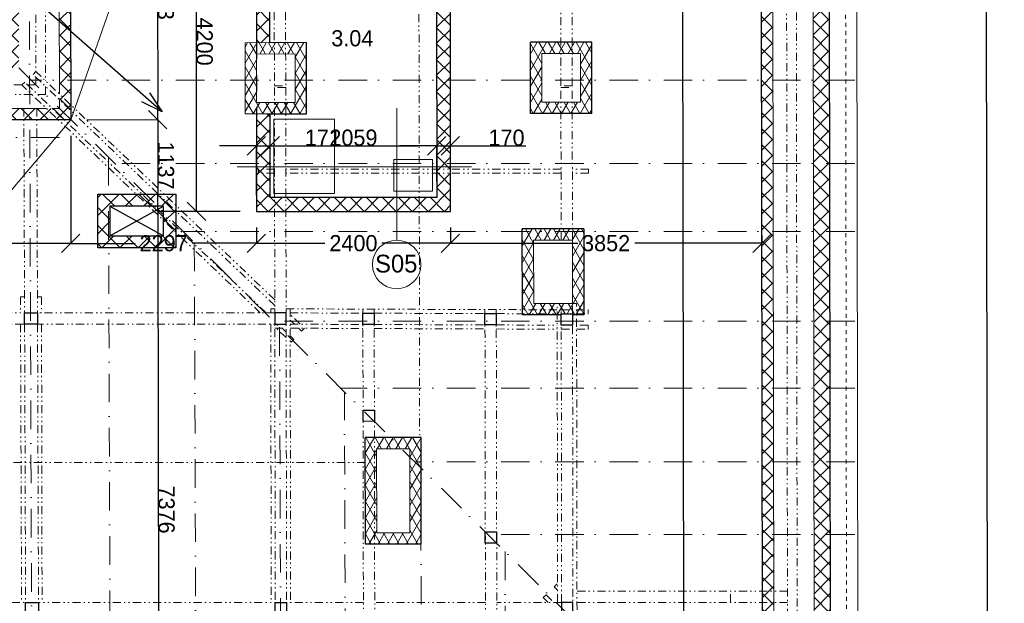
# Model space of a CAD drawing. Extents: x 25031 to 63966, y -28982 to 9473.
# Tile 6 of 12: x 50284 to 62464, y -23559 to -16338. Entities that reach past the tile are written whole.
import ezdxf

# ---------------------------------------------------------------- set-up
doc = ezdxf.new("R2010")
doc.units = 0
doc.header["$MEASUREMENT"] = 0
for name, pattern in [('phl_thick', [0]), ('Čerchovaná', [670.277762, 352.777767, -176.388884, 0, -141.111112]), ('Čerchovaná se dvěma tečkami S', [250, 100, -40, 15, -40, 15, -40]), ('čárkovaná M', [400, 200, -200]), ('čárkovaná S', [100, 50, -50])]:
    doc.linetypes.add(name, pattern=pattern)
for name, color, linetype, lineweight in [('2D VÝPLNĚ_Číslo_pera__4', 91, 'Continuous', 13), ('2D ČÁRY_Číslo_pera__1', 7, 'Continuous', 15), ('2D ČÁRY_Číslo_pera__2', 1, 'Continuous', 25), ('hřeben_Číslo_pera__1', 7, 'Continuous', 15), ('komín_Číslo_pera__1', 7, 'Continuous', 15), ('komín_Číslo_pera__2', 1, 'Continuous', 25), ('krokve_Číslo_pera__1', 7, 'Continuous', 15), ('POZNÁMKY.POPISKA_Číslo_pera__4', 91, 'Continuous', 13), ('POZNÁMKY.TEXT_Číslo_pera__4', 91, 'Continuous', 13), ('svislé konstrukce_Číslo_pera__2', 1, 'Continuous', 25), ('vodorovné konstrukce_Číslo_pera__1', 7, 'Continuous', 15), ('VZT_50 POPIS - OBECNE', 7, 'Continuous', 13), ('zdi_Číslo_pera__1', 7, 'Continuous', 15), ('zdi_Číslo_pera__2', 1, 'Continuous', 25)]:
    doc.layers.add(name, color=color, linetype=linetype, lineweight=lineweight)
for name, color, linetype, lineweight, true_color in [('2D ČÁRY_Číslo_pera__241', 9, 'Continuous', 13, 0x808080), ('blok I_pohled4_terén_Číslo_pera__241', 9, 'Continuous', 13, 0x808080), ('vodorovné konstrukce_Číslo_pera__241', 9, 'Continuous', 13, 0x808080)]:
    doc.layers.add(name, color=color, linetype=linetype, lineweight=lineweight, true_color=true_color)
doc.layers.add('KÓTY.ZÁKLADNÍ', color=7, linetype='Continuous')
doc.layers.add('vodorovné konstrukce', color=7, linetype='Continuous')
doc.styles.add('GENERATED_STYLE_2', font='txt')
doc.styles.add('GENERATED_STYLE_3', font='txt')
doc.styles.get("Standard").update_dxf_attribs({"font": 'txt', "bigfont": 'BIGFONT.SHX'})
doc.dimstyles.new('GENERATED_STYLE__1', dxfattribs={"dimtxt": 200, "dimasz": 228, "dimexe": 0.18, "dimexo": 200, "dimgap": 0.09, "dimtad": 1, "dimtih": 1, "dimtoh": 1, "dimdec": 0, "dimzin": 0, "dimdsep": 46, "dimtxsty": 'GENERATED_STYLE_2', "dimblk": 'ARROWHEAD_6', "dimblk1": 'ARROWHEAD_6', "dimblk2": 'ARROWHEAD_6', "dimcen": 0.09, "dimclrd": 256, "dimclre": 256, "dimclrt": 256, "dimazin": 0, "dimtfac": 1, "dimtdec": 4, "dimtmove": 0, "dimatfit": 3, "dimfxl": 0, "dimtolj": 1, "dimtzin": 0, "dimarcsym": 0})
doc.dimstyles.new('GENERATED_STYLE__2', dxfattribs={"dimtxt": 200, "dimasz": 228, "dimexe": 0.18, "dimexo": 200, "dimgap": 0.09, "dimtad": 1, "dimdec": 0, "dimzin": 0, "dimdsep": 46, "dimtxsty": 'GENERATED_STYLE_2', "dimblk": 'ARROWHEAD_6', "dimblk1": 'ARROWHEAD_6', "dimblk2": 'ARROWHEAD_6', "dimcen": 0.09, "dimclrd": 256, "dimclre": 256, "dimclrt": 256, "dimazin": 0, "dimtfac": 1, "dimtdec": 4, "dimtmove": 0, "dimatfit": 3, "dimfxl": 0, "dimtolj": 1, "dimtzin": 0, "dimarcsym": 0})
doc.dimstyles.new('GENERATED_STYLE__3', dxfattribs={"dimtxt": 0.18, "dimasz": 273.6, "dimexe": 0.18, "dimexo": 0.0625, "dimgap": 0.09, "dimtad": 0, "dimtih": 1, "dimtoh": 1, "dimdec": 4, "dimzin": 0, "dimdsep": 46, "dimtxsty": 'Standard', "dimcen": 0.09, "dimadec": 0, "dimazin": 0, "dimtfac": 1, "dimtdec": 4, "dimtmove": 0, "dimatfit": 3, "dimldrblk": 'ARROWHEAD_3', "dimfxl": 0, "dimtolj": 1, "dimtzin": 0, "dimarcsym": 0})
pattern_1 = [(45, (0, 0), (-98.99495, 98.99495), []), (135, (0, 0), (98.99495, 98.99495), [])]
pattern_2 = [(60, (0, 0), (-86.60254, 50), []), (120, (0, 0), (86.60254, 50), [])]

# ---------------------------------------------------------------- blocks, each defined once
blk = doc.blocks.new('LINE_10107', base_point=(54947, -17432))
at = {"layer": 'vodorovné konstrukce_Číslo_pera__241', "linetype": 'Continuous'}
blk.add_line((54947, -17432), (54947, -19066), dxfattribs=at)
blk.add_circle((54947, -19366), 300, dxfattribs=at)
blk = doc.blocks.new('ARROWHEAD_6')
at = {"linetype": 'Continuous'}
for p, q in [((0, 0), (-1, 0)), ((-0.5, -0.5), (0.5, 0.5))]:
    blk.add_line(p, q, dxfattribs=at)
blk = doc.blocks.new('*D1005')
at = {"layer": 'Defpoints', "color": 0, "linetype": 'Continuous', "transparency": 16777216}
for p in [(60268, 7418), (60316, -26928), (62256, -26925)]:
    blk.add_point(p, dxfattribs=at)
at = {"layer": 'KÓTY.ZÁKLADNÍ', "linetype": 'Continuous', "lineweight": -2, "transparency": 16777216}
for p, q in [((60468, 7418), (62208, 7421)), ((62208, 7193), (62255, -26697)), ((60516, -26927), (62256, -26925))]:
    blk.add_line(p, q, dxfattribs=at)
at = {"layer": 'KÓTY.ZÁKLADNÍ', "linetype": 'Continuous', "lineweight": -2, "transparency": 16777216, "xscale": 228, "yscale": 228, "zscale": 228}
for p, rotation in [((62208, 7421), 90.07983669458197), ((62256, -26925), 270.079836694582)]:
    blk.add_blockref('ARROWHEAD_6', p, dxfattribs=dict(at, rotation=rotation))
at = {"layer": 'KÓTY.ZÁKLADNÍ', "linetype": 'Continuous', "transparency": 16777216, "insert": (62332, -9752), "char_height": 200, "attachment_point": 5, "rotation": 270.0798, "style": 'GENERATED_STYLE_2'}
blk.add_mtext('\\A1;34346', dxfattribs=at)
blk = doc.blocks.new('*D1016')
at = {"layer": 'Defpoints', "color": 0, "linetype": 'Continuous', "transparency": 16777216}
for p in [(50915, -17575), (43777, -18771), (50915, -19105)]:
    blk.add_point(p, dxfattribs=at)
at = {"layer": 'KÓTY.ZÁKLADNÍ', "linetype": 'Continuous', "lineweight": -2, "transparency": 16777216}
for p, q in [((50915, -17775), (50915, -19105)), ((43777, -18971), (43777, -19106)), ((44005, -19106), (47017, -19105)), ((50687, -19105), (47675, -19105))]:
    blk.add_line(p, q, dxfattribs=at)
at = {"layer": 'KÓTY.ZÁKLADNÍ', "linetype": 'Continuous', "lineweight": -2, "transparency": 16777216, "xscale": 228, "yscale": 228, "zscale": 228}
for p, rotation in [((43777, -19106), 180.0078259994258), ((50915, -19105), 0.007825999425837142)]:
    blk.add_blockref('ARROWHEAD_6', p, dxfattribs=dict(at, rotation=rotation))
at = {"layer": 'KÓTY.ZÁKLADNÍ', "linetype": 'Continuous', "transparency": 16777216, "insert": (47346, -19105), "char_height": 200, "attachment_point": 5, "style": 'GENERATED_STYLE_2'}
blk.add_mtext('\\A1;7139', dxfattribs=at)
blk = doc.blocks.new('*D1017')
at = {"layer": 'Defpoints', "color": 0, "linetype": 'Continuous', "transparency": 16777216}
for p in [(50915, -17575), (53212, -18709), (53212, -19104)]:
    blk.add_point(p, dxfattribs=at)
at = {"layer": 'KÓTY.ZÁKLADNÍ', "linetype": 'Continuous', "lineweight": -2, "transparency": 16777216}
for p, q in [((50915, -17775), (50915, -19105)), ((53212, -18909), (53212, -19105)), ((51143, -19105), (51711, -19105)), ((52984, -19104), (52416, -19104))]:
    blk.add_line(p, q, dxfattribs=at)
at = {"layer": 'KÓTY.ZÁKLADNÍ', "linetype": 'Continuous', "lineweight": -2, "transparency": 16777216, "xscale": 228, "yscale": 228, "zscale": 228}
for p, rotation in [((50915, -19105), 180.0078259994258), ((53212, -19104), 0.007825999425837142)]:
    blk.add_blockref('ARROWHEAD_6', p, dxfattribs=dict(at, rotation=rotation))
at = {"layer": 'KÓTY.ZÁKLADNÍ', "linetype": 'Continuous', "transparency": 16777216, "insert": (52064, -19105), "char_height": 200, "attachment_point": 5, "style": 'GENERATED_STYLE_2'}
blk.add_mtext('\\A1;2297', dxfattribs=at)
blk = doc.blocks.new('*D1018')
at = {"layer": 'Defpoints', "color": 0, "linetype": 'Continuous', "transparency": 16777216}
for p in [(53212, -18709), (55612, -18709), (55612, -19104)]:
    blk.add_point(p, dxfattribs=at)
at = {"layer": 'KÓTY.ZÁKLADNÍ', "linetype": 'Continuous', "lineweight": -2, "transparency": 16777216}
for p, q in [((53212, -18909), (53212, -19105)), ((55612, -18909), (55612, -19104)), ((53440, -19104), (54060, -19104)), ((55384, -19104), (54765, -19104))]:
    blk.add_line(p, q, dxfattribs=at)
at = {"layer": 'KÓTY.ZÁKLADNÍ', "linetype": 'Continuous', "lineweight": -2, "transparency": 16777216, "xscale": 228, "yscale": 228, "zscale": 228}
for p, rotation in [((53212, -19104), 180.0078259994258), ((55612, -19104), 0.007825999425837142)]:
    blk.add_blockref('ARROWHEAD_6', p, dxfattribs=dict(at, rotation=rotation))
at = {"layer": 'KÓTY.ZÁKLADNÍ', "linetype": 'Continuous', "transparency": 16777216, "insert": (54412, -19104), "char_height": 200, "attachment_point": 5, "style": 'GENERATED_STYLE_2'}
blk.add_mtext('\\A1;2400', dxfattribs=at)
blk = doc.blocks.new('*D1019')
at = {"layer": 'Defpoints', "color": 0, "linetype": 'Continuous', "transparency": 16777216}
for p in [(55612, -18709), (59464, -18810), (59465, -19104)]:
    blk.add_point(p, dxfattribs=at)
at = {"layer": 'KÓTY.ZÁKLADNÍ', "linetype": 'Continuous', "lineweight": -2, "transparency": 16777216}
for p, q in [((55612, -18909), (55612, -19104)), ((55840, -19104), (57186, -19104)), ((59237, -19104), (57891, -19104)), ((59464, -19010), (59465, -19104))]:
    blk.add_line(p, q, dxfattribs=at)
at = {"layer": 'KÓTY.ZÁKLADNÍ', "linetype": 'Continuous', "lineweight": -2, "transparency": 16777216, "xscale": 228, "yscale": 228, "zscale": 228}
for p, rotation in [((55612, -19104), 180.0078259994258), ((59465, -19104), 0.007825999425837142)]:
    blk.add_blockref('ARROWHEAD_6', p, dxfattribs=dict(at, rotation=rotation))
at = {"layer": 'KÓTY.ZÁKLADNÍ', "linetype": 'Continuous', "transparency": 16777216, "insert": (57538, -19104), "char_height": 200, "attachment_point": 5, "style": 'GENERATED_STYLE_2'}
blk.add_mtext('\\A1;3852', dxfattribs=at)
blk = doc.blocks.new('*D1030')
at = {"layer": 'Defpoints', "color": 0, "linetype": 'Continuous', "transparency": 16777216}
for p in [(53210, -14509), (50915, -17575), (51991, -17574)]:
    blk.add_point(p, dxfattribs=at)
at = {"layer": 'KÓTY.ZÁKLADNÍ', "linetype": 'Continuous', "lineweight": -2, "transparency": 16777216}
for p, q in [((53010, -14509), (51986, -14511)), ((51987, -14739), (51991, -17346)), ((51115, -17575), (51992, -17574))]:
    blk.add_line(p, q, dxfattribs=at)
at = {"layer": 'KÓTY.ZÁKLADNÍ', "linetype": 'Continuous', "lineweight": -2, "transparency": 16777216, "xscale": 228, "yscale": 228, "zscale": 228}
for p, rotation in [((51986, -14511), 90.09565909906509), ((51991, -17574), 270.0956590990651)]:
    blk.add_blockref('ARROWHEAD_6', p, dxfattribs=dict(at, rotation=rotation))
at = {"layer": 'KÓTY.ZÁKLADNÍ', "linetype": 'Continuous', "transparency": 16777216, "insert": (52089, -16042), "char_height": 200, "attachment_point": 5, "rotation": 270.0957, "style": 'GENERATED_STYLE_2'}
blk.add_mtext('\\A1;3063', dxfattribs=at)
blk = doc.blocks.new('*D1031')
at = {"layer": 'Defpoints', "color": 0, "linetype": 'Continuous', "transparency": 16777216}
for p in [(50915, -17575), (51993, -18711), (53212, -18709)]:
    blk.add_point(p, dxfattribs=at)
at = {"layer": 'KÓTY.ZÁKLADNÍ', "linetype": 'Continuous', "lineweight": -2, "transparency": 16777216}
for p, q in [((51115, -17575), (51992, -17574)), ((51992, -17802), (51993, -18483)), ((53012, -18709), (51993, -18711))]:
    blk.add_line(p, q, dxfattribs=at)
at = {"layer": 'KÓTY.ZÁKLADNÍ', "linetype": 'Continuous', "lineweight": -2, "transparency": 16777216, "xscale": 228, "yscale": 228, "zscale": 228}
for p, rotation in [((51991, -17574), 90.09565909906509), ((51993, -18711), 270.0956590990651)]:
    blk.add_blockref('ARROWHEAD_6', p, dxfattribs=dict(at, rotation=rotation))
at = {"layer": 'KÓTY.ZÁKLADNÍ', "linetype": 'Continuous', "transparency": 16777216, "insert": (52092, -18142), "char_height": 200, "attachment_point": 5, "rotation": 270.0957, "style": 'GENERATED_STYLE_2'}
blk.add_mtext('\\A1;1137', dxfattribs=at)
blk = doc.blocks.new('*D1032')
at = {"layer": 'Defpoints', "color": 0, "linetype": 'Continuous', "transparency": 16777216}
for p in [(53212, -18709), (51715, -26088), (52006, -26087)]:
    blk.add_point(p, dxfattribs=at)
at = {"layer": 'KÓTY.ZÁKLADNÍ', "linetype": 'Continuous', "lineweight": -2, "transparency": 16777216}
for p, q in [((53012, -18709), (51993, -18711)), ((51994, -18939), (52005, -25859)), ((51915, -26087), (52006, -26087))]:
    blk.add_line(p, q, dxfattribs=at)
at = {"layer": 'KÓTY.ZÁKLADNÍ', "linetype": 'Continuous', "lineweight": -2, "transparency": 16777216, "xscale": 228, "yscale": 228, "zscale": 228}
for p, rotation in [((51993, -18711), 90.09565909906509), ((52006, -26087), 270.0956590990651)]:
    blk.add_blockref('ARROWHEAD_6', p, dxfattribs=dict(at, rotation=rotation))
at = {"layer": 'KÓTY.ZÁKLADNÍ', "linetype": 'Continuous', "transparency": 16777216, "insert": (52099, -22399), "char_height": 200, "attachment_point": 5, "rotation": 270.0957, "style": 'GENERATED_STYLE_2'}
blk.add_mtext('\\A1;7376', dxfattribs=at)
blk = doc.blocks.new('*D1042')
at = {"layer": 'Defpoints', "color": 0, "linetype": 'Continuous', "transparency": 16777216}
for p in [(58456, 6574), (59429, 6575), (59475, -26088)]:
    blk.add_point(p, dxfattribs=at)
at = {"layer": 'KÓTY.ZÁKLADNÍ', "linetype": 'Continuous', "lineweight": -2, "transparency": 16777216}
for p, q in [((59229, 6575), (58456, 6574)), ((58502, -25861), (58457, 6346)), ((59275, -26088), (58502, -26089))]:
    blk.add_line(p, q, dxfattribs=at)
at = {"layer": 'KÓTY.ZÁKLADNÍ', "linetype": 'Continuous', "lineweight": -2, "transparency": 16777216, "xscale": 228, "yscale": 228, "zscale": 228}
for p, rotation in [((58456, 6574), 90.079836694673), ((58502, -26089), 270.079836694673)]:
    blk.add_blockref('ARROWHEAD_6', p, dxfattribs=dict(at, rotation=rotation))
at = {"layer": 'KÓTY.ZÁKLADNÍ', "linetype": 'Continuous', "transparency": 16777216, "insert": (58579, -9757), "char_height": 200, "attachment_point": 5, "rotation": 270.0798, "style": 'GENERATED_STYLE_2'}
blk.add_mtext('\\A1;32663', dxfattribs=at)
blk = doc.blocks.new('*D1049')
at = {"layer": 'Defpoints', "color": 0, "linetype": 'Continuous', "transparency": 16777216}
for p in [(52469, -14509), (53210, -14509), (53212, -18709)]:
    blk.add_point(p, dxfattribs=at)
at = {"layer": 'KÓTY.ZÁKLADNÍ', "linetype": 'Continuous', "lineweight": -2, "transparency": 16777216}
for p, q in [((53010, -14509), (52469, -14509)), ((52471, -18481), (52469, -14737)), ((53012, -18709), (52471, -18709))]:
    blk.add_line(p, q, dxfattribs=at)
at = {"layer": 'KÓTY.ZÁKLADNÍ', "linetype": 'Continuous', "lineweight": -2, "transparency": 16777216, "xscale": 228, "yscale": 228, "zscale": 228}
for p, rotation in [((52469, -14509), 90.0253519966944), ((52471, -18709), 270.0253519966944)]:
    blk.add_blockref('ARROWHEAD_6', p, dxfattribs=dict(at, rotation=rotation))
at = {"layer": 'KÓTY.ZÁKLADNÍ', "linetype": 'Continuous', "transparency": 16777216, "insert": (52570, -16609), "char_height": 200, "attachment_point": 5, "rotation": 270.0254, "style": 'GENERATED_STYLE_2'}
blk.add_mtext('\\A1;4200', dxfattribs=at)
blk = doc.blocks.new('*D1052')
at = {"layer": 'Defpoints', "color": 0, "linetype": 'Continuous', "transparency": 16777216}
for p in [(53383, -17899), (53383, -18539), (53212, -18709)]:
    blk.add_point(p, dxfattribs=at)
at = {"layer": 'KÓTY.ZÁKLADNÍ', "linetype": 'Continuous', "lineweight": -2, "transparency": 16777216}
for p, q in [((52984, -17899), (52756, -17899)), ((53212, -18509), (53212, -17899)), ((53212, -17899), (53383, -17899)), ((53383, -18339), (53383, -17899)), ((53611, -17899), (54229, -17899))]:
    blk.add_line(p, q, dxfattribs=at)
at = {"layer": 'KÓTY.ZÁKLADNÍ', "linetype": 'Continuous', "lineweight": -2, "transparency": 16777216, "xscale": 228, "yscale": 228, "zscale": 228}
blk.add_blockref('ARROWHEAD_6', (53212, -17899), dxfattribs=at)
at = {"layer": 'KÓTY.ZÁKLADNÍ', "linetype": 'Continuous', "lineweight": -2, "transparency": 16777216, "xscale": 228, "yscale": 228, "zscale": 228, "rotation": 180}
blk.add_blockref('ARROWHEAD_6', (53383, -17899), dxfattribs=at)
at = {"layer": 'KÓTY.ZÁKLADNÍ', "linetype": 'Continuous', "transparency": 16777216, "insert": (54034, -17799), "char_height": 200, "attachment_point": 5, "style": 'GENERATED_STYLE_2'}
blk.add_mtext('\\A1;171', dxfattribs=at)
blk = doc.blocks.new('*D1053')
at = {"layer": 'Defpoints', "color": 0, "linetype": 'Continuous', "transparency": 16777216}
for p in [(55442, -17899), (53383, -18539), (55442, -18539)]:
    blk.add_point(p, dxfattribs=at)
at = {"layer": 'KÓTY.ZÁKLADNÍ', "linetype": 'Continuous', "lineweight": -2, "transparency": 16777216}
for p, q in [((53383, -18339), (53383, -17899)), ((53611, -17899), (55214, -17899)), ((55442, -18339), (55442, -17899))]:
    blk.add_line(p, q, dxfattribs=at)
at = {"layer": 'KÓTY.ZÁKLADNÍ', "linetype": 'Continuous', "lineweight": -2, "transparency": 16777216, "xscale": 228, "yscale": 228, "zscale": 228, "rotation": 180}
blk.add_blockref('ARROWHEAD_6', (53383, -17899), dxfattribs=at)
at = {"layer": 'KÓTY.ZÁKLADNÍ', "linetype": 'Continuous', "lineweight": -2, "transparency": 16777216, "xscale": 228, "yscale": 228, "zscale": 228}
blk.add_blockref('ARROWHEAD_6', (55442, -17899), dxfattribs=at)
at = {"layer": 'KÓTY.ZÁKLADNÍ', "linetype": 'Continuous', "transparency": 16777216, "insert": (54412, -17799), "char_height": 200, "attachment_point": 5, "style": 'GENERATED_STYLE_2'}
blk.add_mtext('\\A1;2059', dxfattribs=at)
blk = doc.blocks.new('*D1054')
at = {"layer": 'Defpoints', "color": 0, "linetype": 'Continuous', "transparency": 16777216}
for p in [(55612, -17899), (55442, -18539), (55612, -18709)]:
    blk.add_point(p, dxfattribs=at)
at = {"layer": 'KÓTY.ZÁKLADNÍ', "linetype": 'Continuous', "lineweight": -2, "transparency": 16777216}
for p, q in [((55214, -17899), (54986, -17899)), ((55442, -18339), (55442, -17899)), ((55442, -17899), (55612, -17899)), ((55612, -18509), (55612, -17899)), ((55840, -17899), (56544, -17899))]:
    blk.add_line(p, q, dxfattribs=at)
at = {"layer": 'KÓTY.ZÁKLADNÍ', "linetype": 'Continuous', "lineweight": -2, "transparency": 16777216, "xscale": 228, "yscale": 228, "zscale": 228}
blk.add_blockref('ARROWHEAD_6', (55442, -17899), dxfattribs=at)
at = {"layer": 'KÓTY.ZÁKLADNÍ', "linetype": 'Continuous', "lineweight": -2, "transparency": 16777216, "xscale": 228, "yscale": 228, "zscale": 228, "rotation": 180}
blk.add_blockref('ARROWHEAD_6', (55612, -17899), dxfattribs=at)
at = {"layer": 'KÓTY.ZÁKLADNÍ', "linetype": 'Continuous', "transparency": 16777216, "insert": (56306, -17799), "char_height": 200, "attachment_point": 5, "style": 'GENERATED_STYLE_2'}
blk.add_mtext('\\A1;170', dxfattribs=at)
blk = doc.blocks.new('ARROWHEAD_3')
at = {"linetype": 'Continuous'}
blk.add_line((0, 0), (-1, 0), dxfattribs=at)
at = {"linetype": 'Continuous', "flags": 128}
blk.add_lwpolyline([(-1, 0.2679), (0, 0), (-1, -0.2679)], dxfattribs=at)

msp = doc.modelspace()

# ---------------------------------------------------------------- hatches: boundary and pattern name
at = {"layer": '2D VÝPLNĚ_Číslo_pera__4', "linetype": 'Continuous'}
h = msp.add_hatch(dxfattribs=at)
h.set_pattern_fill('TEPELNA_IZOLACE_EPS', color=256, style=0, pattern_type=2)
h.set_pattern_definition(pattern_1)
h.paths.add_polyline_path([(50073.7, -16735.5), (27085.4, -16738.6), (27121.6, -26927.5), (60315.8, -26927.5), (60267.9, 7418.2), (50033.4, 7381.4)], flags=0)
h.paths.add_polyline_path([(27320.9, -26727.5), (27286.1, -16938.6), (50274, -16935.4), (50233.7, 7182.2), (60068.2, 7217.5), (60115.5, -26727.5)], flags=0)
h = msp.add_hatch(dxfattribs=at)
h.set_pattern_fill('TEPELNA_IZOLACE_EPS', color=256, style=0, pattern_type=2)
h.set_pattern_definition(pattern_1)
h.paths.add_polyline_path([(43739.2, -26087.5), (43739.2, -26227.5), (59614.8, -26227.5), (59568.9, 6715.7), (50734.6, 6683.9), (50745, 413.9), (55395, 430.6), (55395.8, -79.4), (55595.9, -79), (55594.7, 631.4), (50884.7, 614.4), (50874.8, 6544.5), (59429.1, 6575.2), (59474.6, -26087.5)], flags=0)
h = msp.add_hatch(dxfattribs=at)
h.set_pattern_fill('TEPELNA_IZOLACE_EPS', color=256, style=0, pattern_type=2)
h.set_pattern_definition(pattern_1)
h.paths.add_polyline_path([(43603.2, -17436.4), (43782.5, -17436.4), (43782.5, -17576.3), (50915.1, -17575.4), (50890.4, -2785.6), (55600.4, -2768.6), (55597.4, -939), (55397.4, -939.4), (55400, -2569.4), (50750.1, -2586.1), (50774.8, -17435.4)], flags=0)
h = msp.add_hatch(dxfattribs=at)
h.set_pattern_fill('TEPELNA_IZOLACE_EPS', color=256, style=0, pattern_type=2)
h.set_pattern_definition(pattern_1)
h.paths.add_polyline_path([(55610.2, -14509), (53210.2, -14509), (53211.1, -16622.6), (53379.5, -16622.6), (53376.3, -14679), (55440.3, -14679), (55440.5, -15109.1), (55610.5, -15109)], flags=0)
h = msp.add_hatch(dxfattribs=at)
h.set_pattern_fill('TEPELNA_IZOLACE_EPS', color=256, style=0, pattern_type=2)
h.set_pattern_definition(pattern_1)
h.paths.add_polyline_path([(53381, -17502.4), (53211.5, -17502.4), (53212, -18709), (55612, -18709), (55610.9, -16109.1), (55440.9, -16109.1), (55442, -18539), (53382.7, -18539)], flags=0)
h = msp.add_hatch(dxfattribs=at)
h.set_pattern_fill('TEPELNA_IZOLACE_MINERÁL', color=256, style=0, pattern_type=2)
h.set_pattern_definition(pattern_2)
h.paths.add_polyline_path([(53071.4, -16622.6), (53072.6, -17502.6), (53832.6, -17501.6), (53831.4, -16621.6)], flags=0)
h.paths.add_polyline_path([(53692.4, -17361.8), (53212.4, -17362.4), (53211.2, -16762.6), (53691.6, -16761.8)], flags=0)
h = msp.add_hatch(dxfattribs=at)
h.set_pattern_fill('TEPELNA_IZOLACE_MINERÁL', color=256, style=0, pattern_type=2)
h.set_pattern_definition(pattern_2)
h.paths.add_polyline_path([(56602.6, -16617.5), (56602.6, -17497.5), (57361.4, -17497.5), (57361.4, -16617.5)], flags=0)
h.paths.add_polyline_path([(57221.6, -17357.5), (56742.4, -17357.5), (56742.4, -16757.5), (57221.6, -16757.5)], flags=0)
h = msp.add_hatch(dxfattribs=at)
h.set_pattern_fill('TEPELNA_IZOLACE_MINERÁL', color=256, style=0, pattern_type=2)
h.set_pattern_definition(pattern_2)
h.paths.add_polyline_path([(57261, -18927.5), (56501, -18927.5), (56502.5, -19987.5), (56982.5, -19987.5), (56982.5, -19977.5), (57122.5, -19977.5), (57122.5, -19987.5), (57262.5, -19987.5)], flags=0)
h.paths.add_polyline_path([(56641.2, -19067.5), (57121.2, -19067.5), (57122.3, -19847.5), (56642.3, -19847.5)], flags=0)
h = msp.add_hatch(dxfattribs=at)
h.set_pattern_fill('TEPELNA_IZOLACE_MINERÁL', color=256, style=0, pattern_type=2)
h.set_pattern_definition(pattern_2)
h.paths.add_polyline_path([(54558.2, -21506.8), (54560.1, -22827.5), (55250.1, -22827.5), (55248.2, -21506.8)], flags=0)
h.paths.add_polyline_path([(54699.9, -22687.5), (54698.4, -21646.8), (55108.4, -21646.8), (55109.9, -22687.5)], flags=0)
at = {"layer": 'VZT_50 POPIS - OBECNE', "linetype": 'phl_thick'}
h = msp.add_hatch(dxfattribs=at)
h.set_pattern_fill('ANSI37', color=256, scale=50)
h.set_pattern_definition([(45, (0, -200000), (-112.2532, 112.2532), []), (135, (0, -200000), (-112.2532, -112.2532), [])])
h.paths.add_polyline_path([(51399.5, -19010.7), (52064.5, -19010.7), (52064.5, -18645.7), (51399.5, -18645.7)], flags=16)
h.paths.add_polyline_path([(51249.5, -18495.7), (52214.5, -18495.7), (52214.5, -19160.7), (51249.5, -19160.7)])

# ---------------------------------------------------------------- linework, layer by layer
at = {"layer": '2D ČÁRY_Číslo_pera__1', "linetype": 'Continuous'}
for p, q in [((55610.2, -14509), (55611.8, -18159)), ((55440.3, -14679), (55441.7, -17989)), ((55871.8, -18159), (52971.8, -18159))]:
    msp.add_line(p, q, dxfattribs=at)
at = {"layer": '2D ČÁRY_Číslo_pera__2', "linetype": 'čárkovaná M'}
msp.add_line((53211.1, -16622.6), (53211.5, -17502.4), dxfattribs=at)
at = {"layer": '2D ČÁRY_Číslo_pera__2', "linetype": 'Continuous', "flags": 128}
for points in [[(55610.2, -14509), (53210.2, -14509), (53211.1, -16622.6)], [(53379.5, -16622.6), (53376.3, -14679)], [(53211.5, -17502.4), (53212, -18709), (55612, -18709), (55610.9, -16109.1), (55440.9, -16109.1), (55442, -18539), (53382.7, -18539), (53381, -17502.2)], [(53381, -17502.4), (53832.6, -17501.6), (53831.4, -16621.6), (53379.5, -16622.6)], [(51399.5, -19010.7), (52064.5, -18645.7)], [(51399.5, -18645.7), (52064.5, -19010.7)]]:
    msp.add_lwpolyline(points, dxfattribs=at)
for points in [[(51249.5, -18495.7), (52214.5, -18495.7), (52214.5, -19160.7), (51249.5, -19160.7)], [(51399.5, -19010.7), (52064.5, -19010.7), (52064.5, -18645.7), (51399.5, -18645.7)]]:
    msp.add_lwpolyline(points, close=True, dxfattribs=at)
at = {"layer": '2D ČÁRY_Číslo_pera__241', "linetype": 'Continuous', "flags": 128}
for points in [[(53426.2, -18489), (54176.2, -18489), (54176.2, -17569), (53426.2, -17569)], [(54912, -18458.5), (55392, -18458.5), (55392, -18068.5), (54912, -18068.5)]]:
    msp.add_lwpolyline(points, close=True, dxfattribs=at)
at = {"layer": 'blok I_pohled4_terén_Číslo_pera__241', "linetype": 'Continuous'}
for p, q in [((50915.1, -17575.4), (54135.9, -8439.2)), ((48169, -20832.8), (50915.1, -17575.4))]:
    msp.add_line(p, q, dxfattribs=at)
at = {"layer": 'hřeben_Číslo_pera__1', "linetype": 'Čerchovaná se dvěma tečkami S'}
for p, q in [((55219, -14019.7), (55231.5, -21506.8)), ((54558.7, -21815.4), (48952.8, -21817.8)), ((55232, -21807.5), (55232, -21815.2))]:
    msp.add_line(p, q, dxfattribs=at)
at = {"layer": 'komín_Číslo_pera__1', "linetype": 'Continuous'}
for p, q in [((57121.2, -19067.5), (56641.2, -19067.5)), ((56642.3, -19847.5), (56641.2, -19067.5)), ((57121.2, -19067.5), (57122.3, -19847.5)), ((57122.3, -19847.5), (56642.3, -19847.5)), ((55108.4, -21646.8), (54698.4, -21646.8)), ((54699.9, -22687.5), (54698.4, -21646.8)), ((55109.9, -22687.5), (55108.4, -21646.8)), ((55109.9, -22687.5), (54699.9, -22687.5))]:
    msp.add_line(p, q, dxfattribs=at)
at = {"layer": 'komín_Číslo_pera__2', "linetype": 'Continuous'}
for p, q in [((56502.5, -19987.5), (56501, -18927.5)), ((57261, -18927.5), (56501, -18927.5)), ((57261, -18927.5), (57262.5, -19987.5)), ((56982.5, -19987.5), (56502.5, -19987.5)), ((57262.5, -19987.5), (57122.5, -19987.5)), ((55248.2, -21506.8), (54558.2, -21506.8)), ((54560.1, -22827.5), (54558.2, -21506.8)), ((55250.1, -22827.5), (55248.2, -21506.8)), ((55250.1, -22827.5), (54560.1, -22827.5))]:
    msp.add_line(p, q, dxfattribs=at)
at = {"layer": 'krokve_Číslo_pera__1', "linetype": 'Čerchovaná'}
for p, q in [((60502.2, -27111.4), (49695.6, -16360.7)), ((50404.2, -16358.2), (50442.5, -27147.2)), ((60614.1, -17087.5), (50406.8, -17087.5)), ((50774.9, -17795.4), (26789.2, -17798.6)), ((51380.2, -18036.6), (51412.5, -27143.7)), ((60614.1, -18117.5), (51461.5, -18117.5)), ((60614.1, -18957.5), (52305.9, -18957.5)), ((52443.9, -19094.8), (52472.5, -27139.9)), ((60614.1, -20067.5), (53421.7, -20067.5)), ((53497.9, -20143.4), (53522.8, -27136.2)), ((60614.1, -20897.5), (54256, -20897.5)), ((54300.5, -20941.8), (54322.5, -27133.4)), ((60614.1, -21807.5), (55170.7, -21807.5)), ((55243.8, -21880.2), (55262.5, -27130)), ((60614.1, -22707.5), (56075.4, -22707.5)), ((56287.5, -22918.5), (56302.5, -27126.3))]:
    msp.add_line(p, q, dxfattribs=at)
at = {"layer": 'svislé konstrukce_Číslo_pera__2', "linetype": 'Continuous', "flags": 128}
for points in [[(50343.8, -19965.4), (50503.8, -19965.4), (50503.9, -20105.4), (50343.9, -20105.4)], [(53439.1, -19965), (53439.3, -20105), (53579.3, -20104.8), (53579.1, -19964.8)], [(54529.1, -19968.9), (54669.1, -19969.3), (54668.6, -20109), (54528.6, -20108.5)], [(56039.1, -19974.2), (56179.1, -19974.7), (56178.6, -20114.3), (56038.6, -20113.8)], [(56982.5, -19977.5), (57122.5, -19977.5), (57122.5, -20117.5), (56982.5, -20117.5)], [(54531.1, -21167), (54671.1, -21167.6), (54670.6, -21307.6), (54530.6, -21307)], [(56043.6, -22675.5), (56183.6, -22676), (56183.1, -22816), (56043.1, -22815.5)], [(50356.6, -23547.5), (50516.6, -23547.5), (50516.6, -23687.5), (50356.6, -23687.5)], [(53585.1, -23547.5), (53585.3, -23687.5), (53445.3, -23687.7), (53445.1, -23547.7)], [(56987.5, -23547.5), (56987.7, -23687.5), (57127.7, -23687.3), (57127.5, -23547.3)]]:
    msp.add_lwpolyline(points, close=True, dxfattribs=at)
at = {"layer": 'vodorovné konstrukce_Číslo_pera__1', "linetype": 'Čerchovaná se dvěma tečkami S'}
for p, q in [((50444.1, 6972.9), (50484.1, -16979.1)), ((59905, -26348.4), (59858.5, 7006.7)), ((50564.3, 6853.3), (50604.3, -17094)), ((59784.8, -26226), (59738.7, 6886.3)), ((53397.8, 4756.9), (53434.4, -17157.5)), ((53537.8, 4757.4), (53574.4, -17157.5)), ((56978.6, -17157.5), (56948, 4769.5)), ((57118.6, -17157.5), (57088, 4770)), ((50449.5, -17015.2), (50484.1, -16979.1)), ((53438.9, -19873.9), (50449.5, -17015.2)), ((53438.8, -19804.6), (50484.1, -16979.1)), ((50484.2, -17048.4), (50484.4, -17145.4)), ((50310.8, -17145.4), (27496.9, -17148.6)), ((50345.3, -17109.3), (50310.8, -17145.4)), ((53259.3, -19965), (50310.8, -17145.4)), ((53331.7, -19965), (50345.3, -17109.3)), ((50484.4, -17145.4), (50383.1, -17145.4)), ((50604.4, -17163.3), (50604.6, -17265.4)), ((53434.4, -17157.5), (53574.4, -17157.5)), ((57118.6, -17157.5), (56978.6, -17157.5)), ((50436.2, -17265.4), (27617.3, -17268.5)), ((50604.6, -17265.4), (50508.6, -17265.4)), ((53434.4, -17177.5), (53439.1, -19965)), ((53574.4, -17177.5), (53434.4, -17177.5)), ((53574.4, -17177.5), (53579, -19915.5)), ((56981.2, -19067.5), (56978.6, -17177.5)), ((56978.6, -17177.5), (57118.6, -17177.5)), ((57121.2, -19067.5), (57118.6, -17177.5)), ((50334.8, -17436), (50343.8, -19965.4)), ((50494.8, -17435.4), (50503.8, -19965.4)), ((53236.1, -18187.5), (53236.2, -18237.5)), ((53436.1, -18187.5), (53236.1, -18187.5)), ((53436.2, -18237.5), (53236.2, -18237.5)), ((56980, -18187.5), (53576.1, -18187.5)), ((56980.1, -18237.5), (53576.2, -18237.5)), ((57320, -18187.5), (57120, -18187.5)), ((57320.1, -18237.5), (57120.1, -18237.5)), ((57320, -18187.5), (57320.1, -18237.5)), ((57121.2, -19067.5), (56981.2, -19067.5)), ((50293.1, -19767), (50343.5, -19766.9)), ((50293.1, -19767), (50293.8, -19965.4)), ((50503.1, -19766.1), (50553.5, -19766)), ((50553.5, -19766), (50553.8, -19965.4)), ((56982.3, -19847.5), (56932.3, -19847.6)), ((56937.5, -23547.5), (56932.3, -19847.6)), ((56987.5, -23547.5), (56982.3, -19847.5)), ((57172.3, -19847.4), (57122.3, -19847.5)), ((57131.2, -26227.5), (57122.3, -19847.5)), ((57178, -23887.4), (57172.3, -19847.4)), ((53439.1, -19965), (49890.2, -19965.5)), ((53389, -19914.8), (53389.1, -19965)), ((53389.3, -19914.8), (53389.1, -19965)), ((53389.3, -19914.8), (53439, -19915)), ((53439, -19915), (53445.1, -23547.5)), ((53579, -19915.5), (53585.1, -23547.5)), ((53579, -19915.5), (56932.4, -19927.3)), ((53629, -19915.7), (53635.1, -23547.5)), ((53629.1, -19965.7), (54529.1, -19968.9)), ((54529, -19918.9), (54535.3, -23687.5)), ((54669, -19919.3), (54675.3, -23687.5)), ((54669.1, -19969.3), (56039.1, -19974.2)), ((56039, -19924.2), (56045.3, -23685)), ((56179, -19924.7), (56185.3, -23685)), ((56179.1, -19974.7), (56932.5, -19977.3)), ((56982.4, -19927.5), (57122.4, -19928)), ((57172.4, -19928.2), (57314.1, -19928.7)), ((57314.1, -19928.7), (57313.9, -19978.7)), ((53753.6, -20105.6), (53629.1, -19986.6)), ((53681, -20105.4), (53629.2, -20055.9)), ((57122.5, -19977.5), (56982.5, -19977.5)), ((57172.5, -19978.2), (57313.9, -19978.7)), ((53579.3, -20105), (49890.7, -20105.5)), ((50294.3, -20105.4), (50306.6, -23547.5)), ((50344.3, -20105.4), (50356.6, -23547.5)), ((50504.3, -20105.4), (50516.6, -23547.5)), ((50554.1, -20105.4), (50560.2, -23547.5)), ((53389.3, -20105), (53395.1, -23547.5)), ((53439.4, -20154.5), (53579.4, -20155)), ((53579.6, -20271.3), (53457.5, -20154.5)), ((53579.5, -20202), (53530.1, -20154.8)), ((53629.3, -20105.2), (54529.3, -20108.5)), ((53629.4, -20155.2), (54529.4, -20158.5)), ((53771.5, -20192), (53733.5, -20155.6)), ((53771.5, -20192), (53806.1, -20155.8)), ((54669.3, -20109), (56039.3, -20114)), ((54669.4, -20159), (56039.4, -20164)), ((56179.3, -20114.5), (56932.7, -20117.3)), ((56179.4, -20164.5), (56932.8, -20167.3)), ((57122.7, -20117.5), (56982.7, -20117.5)), ((56982.8, -20167.5), (57122.8, -20168)), ((57313.9, -20117.5), (57172.7, -20117.5)), ((57172.8, -20168.2), (57313.8, -20168.7)), ((57313.9, -20117.5), (57313.8, -20168.7)), ((53674.8, -20293.1), (53629.6, -20249.9)), ((53640.2, -20329.3), (53629.7, -20319.2)), ((53640.2, -20329.3), (53674.8, -20293.1)), ((56896.3, -23354.7), (56932, -23319.7)), ((56896.3, -23354.7), (56937.3, -23396.4)), ((56760.7, -23487.8), (56796.4, -23452.8)), ((56760.7, -23487.8), (56819.3, -23547.5)), ((56796.4, -23452.8), (56889.4, -23547.5)), ((59780.9, -23407.5), (57177.5, -23407.5)), ((59077.5, -23544.6), (59077.3, -23407.5)), ((54535.1, -23547.5), (49903, -23547.5)), ((56045.1, -23547.5), (54675.1, -23547.5)), ((56987.5, -23547.5), (56185.1, -23547.5)), ((59781.1, -23547.5), (57177.5, -23547.5))]:
    msp.add_line(p, q, dxfattribs=at)
at = {"layer": 'zdi_Číslo_pera__1', "linetype": 'Continuous'}
for p, q in [((60656.3, -27267.5), (60607.4, 7759.4)), ((60115.5, -26727.5), (60068.2, 7217.5)), ((59614.6, -26052.5), (59568.9, 6715.7)), ((50750.1, -2586.1), (50774.5, -17256.9)), ((53831.4, -16621.6), (53071.4, -16622.6)), ((53072.6, -17502.6), (53071.4, -16622.6)), ((53832.6, -17501.6), (53831.4, -16621.6)), ((53691.6, -16761.8), (53211.6, -16762.4)), ((53212.4, -17362.4), (53211.6, -16762.4)), ((53692.4, -17361.8), (53691.6, -16761.8)), ((56742.4, -17357.5), (56741.6, -16757.5)), ((57221.6, -16757.5), (56741.6, -16757.5)), ((57222.4, -17357.5), (57221.6, -16757.5)), ((50774.7, -17326.2), (50774.8, -17435.4)), ((53692.4, -17361.8), (53212.4, -17362.4)), ((57222.4, -17357.5), (56742.4, -17357.5)), ((50614, -17435.4), (27787.9, -17438.5)), ((50774.8, -17435.4), (50686.3, -17435.4)), ((53832.6, -17501.6), (53072.6, -17502.6))]:
    msp.add_line(p, q, dxfattribs=at)
at = {"layer": 'zdi_Číslo_pera__1', "linetype": 'čárkovaná S'}
msp.add_line((60516.1, -27127.5), (60467.6, 7618.9), dxfattribs=at)
at = {"layer": 'zdi_Číslo_pera__2', "linetype": 'Continuous'}
for p, q in [((60315.8, -26927.5), (60267.9, 7418.2)), ((59474.6, -26087.5), (59429.1, 6575.2)), ((50890.4, -2785.6), (50915.1, -17575.4)), ((56602.6, -17497.5), (56601.4, -16617.5)), ((57361.4, -16617.5), (56601.4, -16617.5)), ((57362.6, -17497.5), (57361.4, -16617.5)), ((57362.6, -17497.5), (56602.6, -17497.5)), ((50915.1, -17575.4), (43782.5, -17576.3))]:
    msp.add_line(p, q, dxfattribs=at)

# ---------------------------------------------------------------- block references
at = {"layer": 'vodorovné konstrukce', "linetype": 'Continuous'}
msp.add_blockref('LINE_10107', (54947.4, -17432.1), dxfattribs=at)

# ---------------------------------------------------------------- texts
at = {"layer": 'POZNÁMKY.TEXT_Číslo_pera__4', "linetype": 'Continuous', "style": 'GENERATED_STYLE_3'}
for s, insert, char_height, attachment_point in [('{3.04}', (54137.9, -16467.6), 200, 1), ('{S05}', (54679.9, -19357.3), 220, 4)]:
    msp.add_mtext(s, dxfattribs=dict(at, insert=insert, char_height=char_height, attachment_point=attachment_point))

# ---------------------------------------------------------------- dimensions: what is measured, and where the dimension line sits
at = {"layer": 'KÓTY.ZÁKLADNÍ', "linetype": 'Continuous'}
for base, p1, p2, angle, dimstyle, picture, middle in [((62255.6, -26924.8), (60267.9, 7418.2), (60315.8, -26927.5), 270.07984, 'GENERATED_STYLE__2', '*D1005', (62331.7, -9751.8)), ((58456.3, 6573.8), (59474.6, -26087.5), (59429.1, 6575.2), 90.07984, 'GENERATED_STYLE__2', '*D1042', (58579.2, -9757.4)), ((51991.3, -17573.6), (53210.2, -14509), (50915.1, -17575.4), 270.09566, 'GENERATED_STYLE__2', '*D1030', (52088.9, -16042.1)), ((52469.3, -14509.3), (53212, -18709), (53210.2, -14509), 90.02535, 'GENERATED_STYLE__2', '*D1049', (52570.3, -16609.3)), ((51993.2, -18711), (50915.1, -17575.4), (53212, -18709), 270.09566, 'GENERATED_STYLE__2', '*D1031', (52092.4, -18142.1)), ((50915.3, -19104.7), (43776.6, -18770.6), (50915.1, -17575.4), 0.00783, 'GENERATED_STYLE__1', '*D1016', (47345.9, -19105.2)), ((53212.1, -19104.4), (50915.1, -17575.4), (53212, -18709), 0.00783, 'GENERATED_STYLE__1', '*D1017', (52063.7, -19104.5)), ((52005.6, -26087), (53212, -18709), (51715.5, -26087.5), 270.09566, 'GENERATED_STYLE__2', '*D1032', (52099.5, -22398.9)), ((55612.1, -19104.1), (53212, -18709), (55612, -18709), 0.00783, 'GENERATED_STYLE__1', '*D1018', (54412.1, -19104.2)), ((59464.5, -19103.5), (55612, -18709), (59464.5, -18809.9), 0.00783, 'GENERATED_STYLE__1', '*D1019', (57538.3, -19103.8))]:
    dim = msp.add_linear_dim(base=base, p1=p1, p2=p2, angle=angle, dimstyle=dimstyle, dxfattribs=at)
    dim.commit()
    dim.dimension.update_dxf_attribs({"geometry": picture, "text_midpoint": middle})
for base, p1, p2, picture, middle in [((53382.7, -17899.1), (53212, -18709), (53382.7, -18539), '*D1052', (54034, -17799)), ((55442, -17899.1), (53382.7, -18539), (55442, -18539), '*D1053', (54412.3, -17799)), ((55612, -17899.1), (55442, -18539), (55612, -18709), '*D1054', (56306.2, -17799))]:
    dim = msp.add_linear_dim(base=base, p1=p1, p2=p2, dimstyle='GENERATED_STYLE__1', dxfattribs=at)
    dim.commit()
    dim.dimension.update_dxf_attribs({"geometry": picture, "text_midpoint": middle})

# ---------------------------------------------------------------- leaders
at = {"layer": 'POZNÁMKY.POPISKA_Číslo_pera__4', "linetype": 'Continuous', "annotation_type": 0, "has_hookline": 1, "hookline_direction": 1, "text_width": 1283.1}
msp.add_leader([(52047.2, -17478.7), (49630.5, -15347.5), (49321.7, -15347.5)], dimstyle='GENERATED_STYLE__3', dxfattribs=at)

doc.saveas('drawing.dxf')
